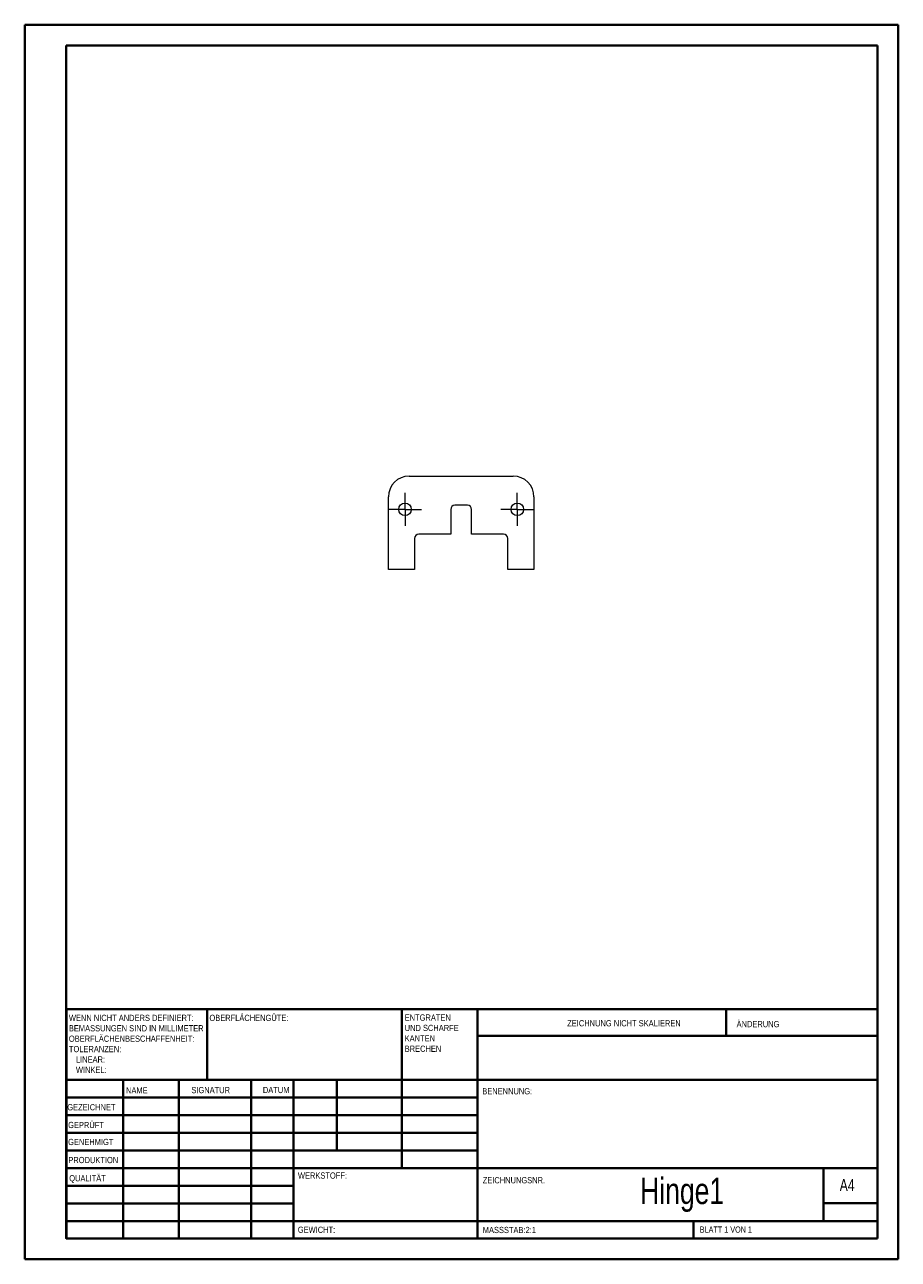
# Model space of a CAD drawing. Header units: millimetres. Extents: x 0 to 210, y 0 to 297.
import ezdxf

# ---------------------------------------------------------------- set-up
doc = ezdxf.new("R2010")
doc.units = ezdxf.units.MM
doc.styles.add('SLDTEXTSTYLE0', font='TXT', dxfattribs={"width": 0.75})
doc.styles.add('SLDTEXTSTYLE1', font='TXT', dxfattribs={"width": 0.692308})

# ---------------------------------------------------------------- blocks, each defined once
blk = doc.blocks.new('SW_NOTE_0')
at = {"color": 0, "linetype": 'Continuous', "lineweight": 0, "char_height": 1.5, "attachment_point": 1, "style": 'SLDTEXTSTYLE0'}
for s, insert in [('ENTGRATEN', (0, 1.93)), ('UND SCHARFE', (0, -0.57)), ('KANTEN', (0, -3.07)), ('BRECHEN', (0, -5.57))]:
    blk.add_mtext(s, dxfattribs=dict(at, insert=insert))
blk = doc.blocks.new('SW_NOTE_1')
at = {"color": 0, "linetype": 'Continuous', "lineweight": 0, "char_height": 1.5, "attachment_point": 1, "style": 'SLDTEXTSTYLE0'}
for s, insert in [('WENN NICHT ANDERS DEFINIERT:', (0, 1.93)), ('OBERFLÄCHENBESCHAFFENHEIT:', (0, -3.07)), ('BEMASSUNGEN SIND IN MILLIMETER', (0, -0.57)), ('TOLERANZEN:', (0, -5.57)), ('LINEAR:', (1.69, -8.07)), ('WINKEL:', (1.69, -10.57))]:
    blk.add_mtext(s, dxfattribs=dict(at, insert=insert))
blk = doc.blocks.new('SW_CENTERMARKSYMBOL_0')
at = {"color": 0, "linetype": 'Continuous', "lineweight": 0}
for p, q in [((0, 2.5), (0, 4)), ((-2.5, 0), (-4, 0)), ((0, 0), (-2.5, 0)), ((0, 0), (0, 2.5)), ((0, 0), (0, -2.5)), ((0, 0), (2.5, 0)), ((2.5, 0), (4, 0)), ((0, -2.5), (0, -4))]:
    blk.add_line(p, q, dxfattribs=at)
blk = doc.blocks.new('SW_CENTERMARKSYMBOL_1')
at = {"color": 0, "linetype": 'Continuous', "lineweight": 0}
for p, q in [((0, 2.5), (0, 4)), ((-2.5, 0), (-4, 0)), ((0, 0), (-2.5, 0)), ((0, 0), (0, 2.5)), ((0, 0), (0, -2.5)), ((0, 0), (2.5, 0)), ((2.5, 0), (4, 0)), ((0, -2.5), (0, -4))]:
    blk.add_line(p, q, dxfattribs=at)

msp = doc.modelspace()

# ---------------------------------------------------------------- linework, layer by layer
at = {"color": 7, "linetype": 'Continuous', "lineweight": 40}
for p, q in [((0.08, 0.21), (0.08, 297.21)), ((0.08, 297.21), (210.08, 297.21)), ((210.08, 0.21), (210.08, 297.21)), ((210.08, 292.21), (210.08, 297.21)), ((10.08, 292.21), (205.08, 292.21)), ((10.08, 5.21), (10.08, 292.21)), ((205.08, 5.21), (205.08, 292.21)), ((10.11, 60.37), (205.08, 60.37)), ((10.11, 60.37), (10.11, 5.12)), ((43.91, 43.37), (43.91, 60.37)), ((90.71, 60.37), (90.71, 22.12)), ((108.91, 60.37), (108.91, 5.12)), ((168.68, 54.09), (168.68, 60.46)), ((205.08, 54), (108.91, 54)), ((205.08, 43.37), (10.11, 43.37)), ((23.71, 43.37), (23.71, 5.12)), ((37.1, 43.37), (37.1, 5.12)), ((54.51, 43.37), (54.51, 5.12)), ((64.71, 5.12), (64.71, 43.37)), ((75.11, 26.37), (75.11, 43.37)), ((108.91, 39.12), (10.11, 39.12)), ((108.91, 34.87), (10.11, 34.87)), ((108.91, 30.62), (10.11, 30.62)), ((108.91, 26.37), (10.11, 26.37)), ((64.71, 22.12), (10.11, 22.12)), ((64.71, 22.12), (205.08, 22.12)), ((192.08, 9.46), (192.08, 22.21)), ((64.71, 17.87), (10.11, 17.87)), ((64.71, 13.62), (10.11, 13.62)), ((205.08, 13.71), (192.08, 13.71)), ((10.11, 9.37), (205.08, 9.37)), ((160.88, 5.21), (160.88, 9.46)), ((10.08, 5.21), (205.08, 5.21)), ((205.08, 5.21), (180.99, 5.21)), ((0.08, 0.21), (210.08, 0.21))]:
    msp.add_line(p, q, dxfattribs=at)
at = {"color": 7, "linetype": 'Continuous', "lineweight": 15}
for p, q in [((92.5, 188.62), (117.5, 188.62)), ((87.5, 166.12), (87.5, 183.62)), ((106.5, 181.62), (103.5, 181.62)), ((122.5, 183.62), (122.5, 166.12)), ((102.5, 180.62), (102.5, 174.62)), ((107.5, 174.62), (107.5, 180.62)), ((93.8, 173.62), (93.8, 166.12)), ((102.5, 174.62), (94.8, 174.62)), ((115.2, 174.62), (107.5, 174.62)), ((116.2, 166.12), (116.2, 173.62)), ((93.8, 166.12), (87.5, 166.12)), ((122.5, 166.12), (116.2, 166.12))]:
    msp.add_line(p, q, dxfattribs=at)
for centre in [(91.5, 180.62), (118.5, 180.62)]:
    msp.add_circle(centre, 1.5, dxfattribs=at)
for centre, radius, start, end in [((92.5, 183.62), 5, 90, 180), ((117.5, 183.62), 5, 0, 90), ((103.5, 180.62), 1, 90, 180), ((106.5, 180.62), 1, 0, 90), ((94.8, 173.62), 1, 90, 180), ((115.2, 173.62), 1, 0, 90)]:
    msp.add_arc(centre, radius, start, end, dxfattribs=at)

# ---------------------------------------------------------------- block references
at = {"color": 7, "linetype": 'Continuous', "lineweight": 0}
for name, p in [('SW_CENTERMARKSYMBOL_1', (91.5, 180.62)), ('SW_CENTERMARKSYMBOL_0', (118.5, 180.62)), ('SW_NOTE_1', (10.7, 57.11)), ('SW_NOTE_0', (91.42, 57.19))]:
    msp.add_blockref(name, p, dxfattribs=at)

# ---------------------------------------------------------------- texts
for s, insert, char_height, attachment_point, style in [('OBERFLÄCHENGÜTE:', (44.48, 59.04), 1.5, 1, 'SLDTEXTSTYLE0'), ('ZEICHNUNG NICHT SKALIEREN', (130.49, 57.75), 1.5, 1, 'SLDTEXTSTYLE0'), ('ÄNDERUNG', (171.21, 57.55), 1.5, 1, 'SLDTEXTSTYLE0'), ('NAME', (24.43, 41.62), 1.5, 1, 'SLDTEXTSTYLE0'), ('SIGNATUR', (40.14, 41.68), 1.5, 1, 'SLDTEXTSTYLE0'), ('DATUM', (57.33, 41.7), 1.5, 1, 'SLDTEXTSTYLE0'), ('BENENNUNG:', (110.07, 41.4), 1.5, 1, 'SLDTEXTSTYLE0'), ('GEZEICHNET', (10.32, 37.55), 1.5, 1, 'SLDTEXTSTYLE0'), ('GEPRÜFT', (10.52, 33.28), 1.5, 1, 'SLDTEXTSTYLE0'), ('GENEHMIGT', (10.51, 29.19), 1.5, 1, 'SLDTEXTSTYLE0'), ('PRODUKTION', (10.57, 24.85), 1.5, 1, 'SLDTEXTSTYLE0'), ('QUALITÄT', (10.78, 20.47), 1.5, 1, 'SLDTEXTSTYLE0'), ('WERKSTOFF:', (65.76, 21.11), 1.5, 1, 'SLDTEXTSTYLE0'), ('ZEICHNUNGSNR.', (110.18, 19.99), 1.5, 1, 'SLDTEXTSTYLE0'), ('Hinge1', (158.12, 19.85), 6.35, 2, 'SLDTEXTSTYLE0'), ('A4', (196, 19.52), 2.91, 1, 'SLDTEXTSTYLE0'), ('GEWICHT:', (65.73, 8.07), 1.499, 1, 'SLDTEXTSTYLE0'), ('MASSSTAB:2:1', (110.18, 8.02), 1.5, 1, 'SLDTEXTSTYLE0'), ('BLATT 1 VON 1', (162.36, 8.11), 1.5, 1, 'SLDTEXTSTYLE1')]:
    msp.add_mtext(s, dxfattribs=dict(at, insert=insert, char_height=char_height, attachment_point=attachment_point, style=style))

doc.saveas('drawing.dxf')
